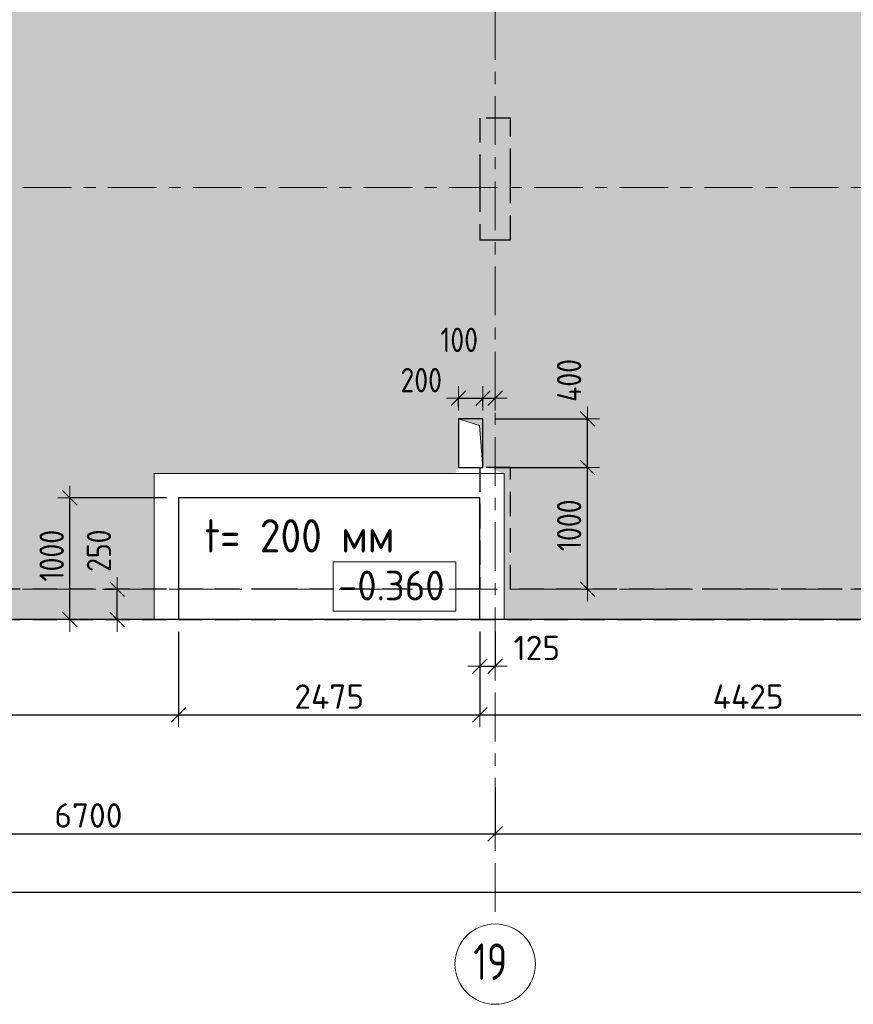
# Model space of a CAD drawing. Header units: metres. Extents: x -38 to 89, y -15 to 19.
# Tile 73 of 120: x 44.25 to 51.09, y -3.41 to 4.68. Entities that reach past the tile are written whole.
import ezdxf

# ---------------------------------------------------------------- set-up
doc = ezdxf.new("R2010")
doc.units = ezdxf.units.M
doc.header["$PDMODE"] = 65
for name, pattern in [('______11', [0.5, 0.4, -0.05, 0, -0.05]), ('______2', [0.27, 0.2, -0.07]), ('______5', [1.1, 0.8, -0.1, 0.1, -0.1])]:
    doc.linetypes.add(name, pattern=pattern)
for name, color, linetype, lineweight in [('XR$2$Осевая линия (1)', 7, '______5', 13), ('XR$2$Размерная линия (1)', 7, 'Continuous', 13), ('XR$3$Перекрытие (1)', 7, 'Continuous', 35), ('XR$3$Перекрытие (2)', 7, 'Continuous', 35), ('XR$4$Заливка', 7, 'Continuous', 13), ('XR$4$Перекрытие (1)', 7, 'Continuous', 35), ('XR$4$Перекрытие (2)', 7, 'Continuous', 35), ('XR$4$Размерная линия (1)', 7, 'Continuous', 13), ('XR$4$Текст_ примечание', 7, 'Continuous', 13), ('XR$6$Стена (1)', 7, 'Continuous', 35)]:
    doc.layers.add(name, color=color, linetype=linetype, lineweight=lineweight)
doc.layers.add('XR$3$Макрос проема_ отверстия', color=7, linetype='Continuous', lineweight=13, true_color=0x2d2d2d)
doc.styles.add('ISOCPEUR', font='txt')
doc.dimstyles.new('DIMSTYLE_3', dxfattribs={"dimtxt": 0.2, "dimasz": 0.2, "dimexe": 0, "dimexo": 0, "dimgap": 0.1, "dimtad": 2, "dimdec": 0, "dimlfac": 1000, "dimrnd": 5, "dimzin": 12, "dimdsep": 46, "dimtxsty": 'ISOCPEUR', "dimblk1": 'ALL_ML_STRICH', "dimblk2": 'ALL_ML_STRICH', "dimsah": 1, "dimcen": 0, "dimclrd": 7, "dimclre": 256, "dimclrt": 7, "dimadec": 0, "dimazin": 0, "dimtfac": 1, "dimtdec": 0, "dimtix": 1, "dimtmove": 2, "dimatfit": 3, "dimfxl": 0, "dimtzin": 0, "dimlwd": 0, "dimlwe": -3, "dimarcsym": 0})
doc.dimstyles.new('DIMSTYLE_6', dxfattribs={"dimtxt": 0.2, "dimasz": 0.2, "dimexe": 0, "dimexo": 0, "dimgap": 0.1, "dimtad": 2, "dimdec": 0, "dimlfac": 1000, "dimrnd": 5, "dimzin": 12, "dimdsep": 46, "dimtxsty": 'ISOCPEUR', "dimblk1": 'ALL_ML_STRICH', "dimblk2": 'ALL_ML_STRICH', "dimsah": 1, "dimcen": 0, "dimclrd": 7, "dimclre": 256, "dimclrt": 7, "dimadec": 0, "dimazin": 0, "dimtfac": 1, "dimtdec": 0, "dimtix": 1, "dimtmove": 2, "dimatfit": 3, "dimfxl": 0, "dimtvp": 1.2, "dimtzin": 0, "dimlwd": 0, "dimlwe": -3, "dimarcsym": 0})

# ---------------------------------------------------------------- blocks, each defined once
blk = doc.blocks.new('ALL_ML_STRICH')
at = {"color": 0, "linetype": 'ByBlock', "lineweight": -2}
for p, q in [((0, -0.5), (0, 0.5)), ((-1, 0), (0.5, 0)), ((-0.3, -0.3), (0.3, 0.3))]:
    blk.add_line(p, q, dxfattribs=at)
blk = doc.blocks.new('*D15')
at = {"layer": 'DEFPOINTS', "color": 7, "linetype": 'Continuous', "lineweight": 13, "transparency": 33554687}
for p in [(41.45, -1.5748), (48.15, -1.6059), (41.45, -2.009)]:
    blk.add_point(p, dxfattribs=at)
at = {"layer": 'XR$2$Размерная линия (1)', "color": 9, "linetype": 'Continuous', "lineweight": -2, "true_color": 0xc7c7c7, "transparency": 33554687}
for p, q in [((41.45, -1.5948), (41.45, -2.009)), ((48.15, -1.6259), (48.15, -2.009))]:
    blk.add_line(p, q, dxfattribs=at)
at = {"layer": 'XR$2$Размерная линия (1)', "color": 7, "linetype": 'Continuous', "lineweight": -2, "transparency": 33554687}
blk.add_line((41.45, -2.009), (48.15, -2.009), dxfattribs=at)
at = {"layer": 'XR$2$Размерная линия (1)', "color": 7, "linetype": 'Continuous', "lineweight": 13, "transparency": 33554687, "xscale": 0.2, "yscale": 0.2, "zscale": 0.2, "rotation": 180}
blk.add_blockref('ALL_ML_STRICH', (41.45, -2.009), dxfattribs=at)
at = {"layer": 'XR$2$Размерная линия (1)', "color": 7, "linetype": 'Continuous', "lineweight": 13, "transparency": 33554687, "xscale": 0.2, "yscale": 0.2, "zscale": 0.2}
blk.add_blockref('ALL_ML_STRICH', (48.15, -2.009), dxfattribs=at)
at = {"layer": 'XR$2$Размерная линия (1)', "color": 7, "linetype": 'Continuous', "lineweight": 13, "transparency": 33554687, "insert": (44.81, -1.859), "char_height": 0.2, "width": 0.8, "attachment_point": 5, "style": 'ISOCPEUR'}
blk.add_mtext('\\A1;{6700}', dxfattribs=at)
blk = doc.blocks.new('*D16')
at = {"layer": 'DEFPOINTS', "color": 7, "linetype": 'Continuous', "lineweight": 13, "transparency": 33554687}
for p in [(54.95, -1.4027), (48.15, -1.6059), (48.15, -2.009)]:
    blk.add_point(p, dxfattribs=at)
at = {"layer": 'XR$2$Размерная линия (1)', "color": 9, "linetype": 'Continuous', "lineweight": -2, "true_color": 0xc7c7c7, "transparency": 33554687}
for p, q in [((54.95, -1.4227), (54.95, -2.009)), ((48.15, -1.6259), (48.15, -2.009))]:
    blk.add_line(p, q, dxfattribs=at)
at = {"layer": 'XR$2$Размерная линия (1)', "color": 7, "linetype": 'Continuous', "lineweight": -2, "transparency": 33554687}
blk.add_line((48.15, -2.009), (54.95, -2.009), dxfattribs=at)
at = {"layer": 'XR$2$Размерная линия (1)', "color": 7, "linetype": 'Continuous', "lineweight": 13, "transparency": 33554687, "xscale": 0.2, "yscale": 0.2, "zscale": 0.2, "rotation": 180}
blk.add_blockref('ALL_ML_STRICH', (48.15, -2.009), dxfattribs=at)
at = {"layer": 'XR$2$Размерная линия (1)', "color": 7, "linetype": 'Continuous', "lineweight": 13, "transparency": 33554687, "xscale": 0.2, "yscale": 0.2, "zscale": 0.2}
blk.add_blockref('ALL_ML_STRICH', (54.95, -2.009), dxfattribs=at)
at = {"layer": 'XR$2$Размерная линия (1)', "color": 7, "linetype": 'Continuous', "lineweight": 13, "transparency": 33554687, "insert": (51.56, -1.859), "char_height": 0.2, "width": 0.8, "attachment_point": 5, "style": 'ISOCPEUR'}
blk.add_mtext('\\A1;{6800}', dxfattribs=at)
blk = doc.blocks.new('*D18')
at = {"layer": 'DEFPOINTS', "color": 7, "linetype": 'Continuous', "lineweight": 13, "transparency": 33554687}
for p in [(0.5, -2.3633), (61.6, -2.4001), (0.5, -2.4901)]:
    blk.add_point(p, dxfattribs=at)
at = {"layer": 'XR$2$Размерная линия (1)', "color": 9, "linetype": 'Continuous', "lineweight": -2, "true_color": 0xc7c7c7, "transparency": 33554687}
for p, q in [((0.5, -2.3833), (0.5, -2.4901)), ((61.6, -2.4201), (61.6, -2.4901))]:
    blk.add_line(p, q, dxfattribs=at)
at = {"layer": 'XR$2$Размерная линия (1)', "color": 7, "linetype": 'Continuous', "lineweight": -2, "transparency": 33554687}
blk.add_line((0.5, -2.4901), (61.6, -2.4901), dxfattribs=at)
at = {"layer": 'XR$2$Размерная линия (1)', "color": 7, "linetype": 'Continuous', "lineweight": 13, "transparency": 33554687, "xscale": 0.2, "yscale": 0.2, "zscale": 0.2, "rotation": 180}
blk.add_blockref('ALL_ML_STRICH', (0.5, -2.4901), dxfattribs=at)
at = {"layer": 'XR$2$Размерная линия (1)', "color": 7, "linetype": 'Continuous', "lineweight": 13, "transparency": 33554687, "xscale": 0.2, "yscale": 0.2, "zscale": 0.2}
blk.add_blockref('ALL_ML_STRICH', (61.6, -2.4901), dxfattribs=at)
at = {"layer": 'XR$2$Размерная линия (1)', "color": 7, "linetype": 'Continuous', "lineweight": 13, "transparency": 33554687, "insert": (31.1, -2.3401), "char_height": 0.2, "width": 1, "attachment_point": 5, "style": 'ISOCPEUR'}
blk.add_mtext('\\A1;{61100}', dxfattribs=at)
blk = doc.blocks.new('Отображение проема', base_point=(-1.158, -49.309))
at = {"layer": 'XR$3$Макрос проема_ отверстия', "true_color": 0x000000, "transparency": 33554687}
blk.add_hatch(color=18, dxfattribs=at).paths.add_polyline_path([(-1.158, -50.109), (-1.045, -49.423), (-0.358, -49.309), (-1.158, -49.309)])
at = {"layer": 'XR$3$Макрос проема_ отверстия', "transparency": 33554687}
for p, q in [((-1.158, -50.109), (-1.158, -49.309)), ((-1.158, -49.309), (-0.358, -49.309)), ((-1.045, -49.423), (-0.358, -49.309)), ((-1.158, -50.109), (-1.045, -49.423))]:
    blk.add_line(p, q, dxfattribs=at)
blk = doc.blocks.new('*D265')
at = {"layer": 'DEFPOINTS', "color": 7, "linetype": 'Continuous', "lineweight": 13, "transparency": 33554687}
for p in [(48.05, 1), (48.7928, 0), (48.9075, 0)]:
    blk.add_point(p, dxfattribs=at)
at = {"layer": 'XR$4$Размерная линия (1)', "color": 9, "linetype": 'Continuous', "lineweight": -2, "true_color": 0xc7c7c7, "transparency": 33554687}
for p, q in [((48.15, 1), (48.9075, 1)), ((48.8928, 0), (48.9075, 0))]:
    blk.add_line(p, q, dxfattribs=at)
at = {"layer": 'XR$4$Размерная линия (1)', "color": 7, "linetype": 'Continuous', "lineweight": -2, "transparency": 33554687}
blk.add_line((48.9075, 0), (48.9075, 1), dxfattribs=at)
at = {"layer": 'XR$4$Размерная линия (1)', "color": 7, "linetype": 'Continuous', "lineweight": 13, "transparency": 33554687, "xscale": 0.2, "yscale": 0.2, "zscale": 0.2}
for p, rotation in [((48.9075, 1), 90), ((48.9075, 0), 270)]:
    blk.add_blockref('ALL_ML_STRICH', p, dxfattribs=dict(at, rotation=rotation))
at = {"layer": 'XR$4$Размерная линия (1)', "color": 7, "linetype": 'Continuous', "lineweight": 13, "transparency": 33554687, "insert": (48.7575, 0.525), "char_height": 0.2, "width": 0.666667, "attachment_point": 5, "rotation": 90, "style": 'ISOCPEUR'}
blk.add_mtext('\\W0.83;\\A1;{1000}', dxfattribs=at)
blk = doc.blocks.new('*D266')
at = {"layer": 'DEFPOINTS', "color": 7, "linetype": 'Continuous', "lineweight": 13, "transparency": 33554687}
for p in [(48.05, 1.4), (48.05, 1), (48.9075, 1)]:
    blk.add_point(p, dxfattribs=at)
at = {"layer": 'XR$4$Размерная линия (1)', "color": 9, "linetype": 'Continuous', "lineweight": -2, "true_color": 0xc7c7c7, "transparency": 33554687}
for p, q in [((48.15, 1.4), (48.9075, 1.4)), ((48.15, 1), (48.9075, 1))]:
    blk.add_line(p, q, dxfattribs=at)
at = {"layer": 'XR$4$Размерная линия (1)', "color": 7, "linetype": 'Continuous', "lineweight": -2, "transparency": 33554687}
blk.add_line((48.9075, 1), (48.9075, 1.4), dxfattribs=at)
at = {"layer": 'XR$4$Размерная линия (1)', "color": 7, "linetype": 'Continuous', "lineweight": 13, "transparency": 33554687, "xscale": 0.2, "yscale": 0.2, "zscale": 0.2}
for p, rotation in [((48.9075, 1.4), 90), ((48.9075, 1), 270)]:
    blk.add_blockref('ALL_ML_STRICH', p, dxfattribs=dict(at, rotation=rotation))
at = {"layer": 'XR$4$Размерная линия (1)', "color": 7, "linetype": 'Continuous', "lineweight": 13, "transparency": 33554687, "insert": (48.7572, 1.715), "char_height": 0.2, "width": 0.5, "attachment_point": 5, "rotation": 90, "style": 'ISOCPEUR'}
blk.add_mtext('\\W0.83;\\A1;{400}', dxfattribs=at)
blk = doc.blocks.new('*D267')
at = {"layer": 'DEFPOINTS', "color": 7, "linetype": 'Continuous', "lineweight": 13, "transparency": 33554687}
for p in [(47.85, 1.5684), (47.85, 1.4), (48.05, 1.4)]:
    blk.add_point(p, dxfattribs=at)
at = {"layer": 'XR$4$Размерная линия (1)', "color": 9, "linetype": 'Continuous', "lineweight": -2, "true_color": 0xc7c7c7, "transparency": 33554687}
for p, q in [((47.85, 1.5), (47.85, 1.5684)), ((48.05, 1.5), (48.05, 1.5684))]:
    blk.add_line(p, q, dxfattribs=at)
at = {"layer": 'XR$4$Размерная линия (1)', "color": 7, "linetype": 'Continuous', "lineweight": -2, "transparency": 33554687}
blk.add_line((47.85, 1.5684), (48.05, 1.5684), dxfattribs=at)
at = {"layer": 'XR$4$Размерная линия (1)', "color": 7, "linetype": 'Continuous', "lineweight": 13, "transparency": 33554687, "xscale": 0.2, "yscale": 0.2, "zscale": 0.2, "rotation": 180}
blk.add_blockref('ALL_ML_STRICH', (47.85, 1.5684), dxfattribs=at)
at = {"layer": 'XR$4$Размерная линия (1)', "color": 7, "linetype": 'Continuous', "lineweight": 13, "transparency": 33554687, "xscale": 0.2, "yscale": 0.2, "zscale": 0.2}
blk.add_blockref('ALL_ML_STRICH', (48.05, 1.5684), dxfattribs=at)
at = {"layer": 'XR$4$Размерная линия (1)', "color": 7, "linetype": 'Continuous', "lineweight": 13, "transparency": 33554687, "insert": (47.543, 1.7175), "char_height": 0.2, "width": 0.5, "attachment_point": 5, "style": 'ISOCPEUR'}
blk.add_mtext('\\W0.83;\\A1;{200}', dxfattribs=at)
blk = doc.blocks.new('*D268')
at = {"layer": 'DEFPOINTS', "color": 7, "linetype": 'Continuous', "lineweight": 13, "transparency": 33554687}
for p in [(48.05, 1.5684), (48.15, 1.5995), (48.05, 1.4)]:
    blk.add_point(p, dxfattribs=at)
at = {"layer": 'XR$4$Размерная линия (1)', "color": 9, "linetype": 'Continuous', "lineweight": -2, "true_color": 0xc7c7c7, "transparency": 33554687}
for p, q in [((48.05, 1.5), (48.05, 1.5684)), ((48.15, 1.5684), (48.15, 1.5684))]:
    blk.add_line(p, q, dxfattribs=at)
at = {"layer": 'XR$4$Размерная линия (1)', "color": 7, "linetype": 'Continuous', "lineweight": -2, "transparency": 33554687}
blk.add_line((48.05, 1.5684), (48.15, 1.5684), dxfattribs=at)
at = {"layer": 'XR$4$Размерная линия (1)', "color": 7, "linetype": 'Continuous', "lineweight": 13, "transparency": 33554687, "xscale": 0.2, "yscale": 0.2, "zscale": 0.2, "rotation": 180}
blk.add_blockref('ALL_ML_STRICH', (48.05, 1.5684), dxfattribs=at)
at = {"layer": 'XR$4$Размерная линия (1)', "color": 7, "linetype": 'Continuous', "lineweight": 13, "transparency": 33554687, "xscale": 0.2, "yscale": 0.2, "zscale": 0.2}
blk.add_blockref('ALL_ML_STRICH', (48.15, 1.5684), dxfattribs=at)
at = {"layer": 'XR$4$Размерная линия (1)', "color": 7, "linetype": 'Continuous', "lineweight": 13, "transparency": 33554687, "insert": (47.8544, 2.048), "char_height": 0.2, "width": 0.5, "attachment_point": 5, "style": 'ISOCPEUR'}
blk.add_mtext('\\W0.83;\\A1;{100}', dxfattribs=at)
blk = doc.blocks.new('*D334')
at = {"layer": 'DEFPOINTS', "color": 7, "linetype": 'Continuous', "lineweight": 13, "transparency": 33554687}
for p in [(45.0251, 0), (45.0096, -0.25), (45.0463, -0.25)]:
    blk.add_point(p, dxfattribs=at)
at = {"layer": 'XR$4$Размерная линия (1)', "color": 9, "linetype": 'Continuous', "lineweight": -2, "true_color": 0xc7c7c7, "transparency": 33554687}
for p, q in [((44.9251, 0), (45.0463, 0)), ((45.0463, -0.25), (45.0463, -0.25))]:
    blk.add_line(p, q, dxfattribs=at)
at = {"layer": 'XR$4$Размерная линия (1)', "color": 7, "linetype": 'Continuous', "lineweight": -2, "transparency": 33554687}
blk.add_line((45.0463, -0.25), (45.0463, 0), dxfattribs=at)
at = {"layer": 'XR$4$Размерная линия (1)', "color": 7, "linetype": 'Continuous', "lineweight": 13, "transparency": 33554687, "xscale": 0.2, "yscale": 0.2, "zscale": 0.2}
for p, rotation in [((45.0463, 0), 90), ((45.0463, -0.25), 270)]:
    blk.add_blockref('ALL_ML_STRICH', p, dxfattribs=dict(at, rotation=rotation))
at = {"layer": 'XR$4$Размерная линия (1)', "color": 7, "linetype": 'Continuous', "lineweight": 13, "transparency": 33554687, "insert": (44.8965, 0.3161), "char_height": 0.2, "width": 0.5, "attachment_point": 5, "rotation": 90, "style": 'ISOCPEUR'}
blk.add_mtext('\\W0.83;\\A1;{250}', dxfattribs=at)
blk = doc.blocks.new('*D335')
at = {"layer": 'DEFPOINTS', "color": 7, "linetype": 'Continuous', "lineweight": 13, "transparency": 33554687}
for p in [(45.55, 0.75), (44.6585, -0.25), (45.1495, -0.25)]:
    blk.add_point(p, dxfattribs=at)
at = {"layer": 'XR$4$Размерная линия (1)', "color": 9, "linetype": 'Continuous', "lineweight": -2, "true_color": 0xc7c7c7, "transparency": 33554687}
for p, q in [((45.45, 0.75), (44.6585, 0.75)), ((45.0495, -0.25), (44.6585, -0.25))]:
    blk.add_line(p, q, dxfattribs=at)
at = {"layer": 'XR$4$Размерная линия (1)', "color": 7, "linetype": 'Continuous', "lineweight": -2, "transparency": 33554687}
blk.add_line((44.6585, -0.25), (44.6585, 0.75), dxfattribs=at)
at = {"layer": 'XR$4$Размерная линия (1)', "color": 7, "linetype": 'Continuous', "lineweight": 13, "transparency": 33554687, "xscale": 0.2, "yscale": 0.2, "zscale": 0.2}
for p, rotation in [((44.6585, 0.75), 90), ((44.6585, -0.25), 270)]:
    blk.add_blockref('ALL_ML_STRICH', p, dxfattribs=dict(at, rotation=rotation))
at = {"layer": 'XR$4$Размерная линия (1)', "color": 7, "linetype": 'Continuous', "lineweight": 13, "transparency": 33554687, "insert": (44.5085, 0.275), "char_height": 0.2, "width": 0.666667, "attachment_point": 5, "rotation": 90, "style": 'ISOCPEUR'}
blk.add_mtext('\\W0.83;\\A1;{1000}', dxfattribs=at)
blk = doc.blocks.new('*D346')
at = {"layer": 'DEFPOINTS', "color": 7, "linetype": 'Continuous', "lineweight": 13, "transparency": 33554687}
for p in [(48.025, -0.25), (48.15, -0.25), (48.025, -0.6326)]:
    blk.add_point(p, dxfattribs=at)
at = {"layer": 'XR$4$Размерная линия (1)', "color": 9, "linetype": 'Continuous', "lineweight": -2, "true_color": 0xc7c7c7, "transparency": 33554687}
for p, q in [((48.025, -0.35), (48.025, -0.6326)), ((48.15, -0.35), (48.15, -0.6326))]:
    blk.add_line(p, q, dxfattribs=at)
at = {"layer": 'XR$4$Размерная линия (1)', "color": 7, "linetype": 'Continuous', "lineweight": -2, "transparency": 33554687}
blk.add_line((48.025, -0.6326), (48.15, -0.6326), dxfattribs=at)
at = {"layer": 'XR$4$Размерная линия (1)', "color": 7, "linetype": 'Continuous', "lineweight": 13, "transparency": 33554687, "xscale": 0.2, "yscale": 0.2, "zscale": 0.2, "rotation": 180}
blk.add_blockref('ALL_ML_STRICH', (48.025, -0.6326), dxfattribs=at)
at = {"layer": 'XR$4$Размерная линия (1)', "color": 7, "linetype": 'Continuous', "lineweight": 13, "transparency": 33554687, "xscale": 0.2, "yscale": 0.2, "zscale": 0.2}
blk.add_blockref('ALL_ML_STRICH', (48.15, -0.6326), dxfattribs=at)
at = {"layer": 'XR$4$Размерная линия (1)', "color": 7, "linetype": 'Continuous', "lineweight": 13, "transparency": 33554687, "insert": (48.4921, -0.4828), "char_height": 0.2, "width": 0.6, "attachment_point": 5, "style": 'ISOCPEUR'}
blk.add_mtext('\\A1;{125}', dxfattribs=at)
blk = doc.blocks.new('*D488')
at = {"layer": 'DEFPOINTS', "color": 7, "linetype": 'Continuous', "lineweight": 13, "transparency": 33554687}
for p in [(41.325, -0.25), (45.55, -0.25), (41.325, -1.0326)]:
    blk.add_point(p, dxfattribs=at)
at = {"layer": 'XR$4$Размерная линия (1)', "color": 9, "linetype": 'Continuous', "lineweight": -2, "true_color": 0xc7c7c7, "transparency": 33554687}
for p, q in [((41.325, -0.35), (41.325, -1.0326)), ((45.55, -0.35), (45.55, -1.0326))]:
    blk.add_line(p, q, dxfattribs=at)
at = {"layer": 'XR$4$Размерная линия (1)', "color": 7, "linetype": 'Continuous', "lineweight": -2, "transparency": 33554687}
blk.add_line((41.325, -1.0326), (45.55, -1.0326), dxfattribs=at)
at = {"layer": 'XR$4$Размерная линия (1)', "color": 7, "linetype": 'Continuous', "lineweight": 13, "transparency": 33554687, "xscale": 0.2, "yscale": 0.2, "zscale": 0.2, "rotation": 180}
blk.add_blockref('ALL_ML_STRICH', (41.325, -1.0326), dxfattribs=at)
at = {"layer": 'XR$4$Размерная линия (1)', "color": 7, "linetype": 'Continuous', "lineweight": 13, "transparency": 33554687, "xscale": 0.2, "yscale": 0.2, "zscale": 0.2}
blk.add_blockref('ALL_ML_STRICH', (45.55, -1.0326), dxfattribs=at)
at = {"layer": 'XR$4$Размерная линия (1)', "color": 7, "linetype": 'Continuous', "lineweight": 13, "transparency": 33554687, "insert": (43.4375, -0.8826), "char_height": 0.2, "width": 0.8, "attachment_point": 5, "style": 'ISOCPEUR'}
blk.add_mtext('\\A1;{4225}', dxfattribs=at)
blk = doc.blocks.new('*D489')
at = {"layer": 'DEFPOINTS', "color": 7, "linetype": 'Continuous', "lineweight": 13, "transparency": 33554687}
for p in [(45.55, -0.25), (48.025, -0.25), (45.55, -1.0326)]:
    blk.add_point(p, dxfattribs=at)
at = {"layer": 'XR$4$Размерная линия (1)', "color": 9, "linetype": 'Continuous', "lineweight": -2, "true_color": 0xc7c7c7, "transparency": 33554687}
for p, q in [((45.55, -0.35), (45.55, -1.0326)), ((48.025, -0.35), (48.025, -1.0326))]:
    blk.add_line(p, q, dxfattribs=at)
at = {"layer": 'XR$4$Размерная линия (1)', "color": 7, "linetype": 'Continuous', "lineweight": -2, "transparency": 33554687}
blk.add_line((45.55, -1.0326), (48.025, -1.0326), dxfattribs=at)
at = {"layer": 'XR$4$Размерная линия (1)', "color": 7, "linetype": 'Continuous', "lineweight": 13, "transparency": 33554687, "xscale": 0.2, "yscale": 0.2, "zscale": 0.2, "rotation": 180}
blk.add_blockref('ALL_ML_STRICH', (45.55, -1.0326), dxfattribs=at)
at = {"layer": 'XR$4$Размерная линия (1)', "color": 7, "linetype": 'Continuous', "lineweight": 13, "transparency": 33554687, "xscale": 0.2, "yscale": 0.2, "zscale": 0.2}
blk.add_blockref('ALL_ML_STRICH', (48.025, -1.0326), dxfattribs=at)
at = {"layer": 'XR$4$Размерная линия (1)', "color": 7, "linetype": 'Continuous', "lineweight": 13, "transparency": 33554687, "insert": (46.7875, -0.8826), "char_height": 0.2, "width": 0.8, "attachment_point": 5, "style": 'ISOCPEUR'}
blk.add_mtext('\\A1;{2475}', dxfattribs=at)
blk = doc.blocks.new('*D490')
at = {"layer": 'DEFPOINTS', "color": 7, "linetype": 'Continuous', "lineweight": 13, "transparency": 33554687}
for p in [(48.025, -0.25), (52.45, -0.25), (48.025, -1.0326)]:
    blk.add_point(p, dxfattribs=at)
at = {"layer": 'XR$4$Размерная линия (1)', "color": 9, "linetype": 'Continuous', "lineweight": -2, "true_color": 0xc7c7c7, "transparency": 33554687}
for p, q in [((48.025, -0.35), (48.025, -1.0326)), ((52.45, -0.35), (52.45, -1.0326))]:
    blk.add_line(p, q, dxfattribs=at)
at = {"layer": 'XR$4$Размерная линия (1)', "color": 7, "linetype": 'Continuous', "lineweight": -2, "transparency": 33554687}
blk.add_line((48.025, -1.0326), (52.45, -1.0326), dxfattribs=at)
at = {"layer": 'XR$4$Размерная линия (1)', "color": 7, "linetype": 'Continuous', "lineweight": 13, "transparency": 33554687, "xscale": 0.2, "yscale": 0.2, "zscale": 0.2, "rotation": 180}
blk.add_blockref('ALL_ML_STRICH', (48.025, -1.0326), dxfattribs=at)
at = {"layer": 'XR$4$Размерная линия (1)', "color": 7, "linetype": 'Continuous', "lineweight": 13, "transparency": 33554687, "xscale": 0.2, "yscale": 0.2, "zscale": 0.2}
blk.add_blockref('ALL_ML_STRICH', (52.45, -1.0326), dxfattribs=at)
at = {"layer": 'XR$4$Размерная линия (1)', "color": 7, "linetype": 'Continuous', "lineweight": 13, "transparency": 33554687, "insert": (50.2275, -0.8826), "char_height": 0.2, "width": 0.8, "attachment_point": 5, "style": 'ISOCPEUR'}
blk.add_mtext('\\A1;{4425}', dxfattribs=at)

msp = doc.modelspace()

# ---------------------------------------------------------------- hatches: boundary and pattern name
at = {"layer": 'XR$4$Заливка', "linetype": 'Continuous', "lineweight": 13, "true_color": 0xf1f1f1, "transparency": 33554687}
h = msp.add_hatch(color=7, dxfattribs=at)
h.paths.add_polyline_path([(32.725, -0.25), (38.6498, -0.25), (38.6498, 0.95), (41.525, 0.95), (41.525, -0.25), (45.35, -0.25), (45.35, 0.95), (47.8219, 0.95), (47.85, 1), (47.85, 1.4), (48.05, 1.4), (48.05, 1), (48.0781, 1), (48.225, 0.95), (48.225, -0.25), (52.25, -0.25), (52.25, 0.95), (54.6219, 0.95), (54.65, 1), (54.65, 1.4), (54.85, 1.4), (54.85, 1), (54.8781, 1), (55.05, 0.95), (55.05, 1.4), (55.25, 1.4), (55.25, 1), (55.2781, 1), (57.65, 0.95), (57.65, -0.25), (61.85, -0.25), (61.85, 16.65), (54.2, 16.65), (54.2, 15.4), (51.8281, 15.4), (51.8, 15.35), (51.8, 14.95), (51.6, 14.95), (51.6, 15.35), (51.5719, 15.35), (51.425, 15.4), (51.425, 15.3719), (51.375, 15.25), (51.175, 15.25), (51.175, 15.65), (51.375, 15.65), (51.375, 15.6781), (51.425, 15.85), (51.175, 15.85), (51.175, 16.25), (51.375, 16.25), (51.375, 16.2781), (51.425, 16.65), (48.7105, 16.65), (48.71, 14.5903), (45.65, 14.5903), (45.65, 16.65), (42.85, 16.65), (42.85, 11.79), (41.0797, 11.79), (41.0797, 16.65), (32.725, 16.65)])
h.paths.add_polyline_path([(51.375, 12.25), (51.175, 12.25), (51.175, 12.65), (51.375, 12.65)], flags=16)
h.paths.add_polyline_path([(51.175, 13.85), (51.375, 13.85), (51.375, 13.45), (51.175, 13.45)], flags=16)
h.paths.add_polyline_path([(43.05, 15.675), (43.05, 15.625), (43, 15.625), (43, 15.675)], flags=16)
h.paths.add_polyline_path([(43.1, 16.4), (43.2, 16.4), (43.2, 16.2), (43.1, 16.2)], flags=16)
h.paths.add_polyline_path([(47.825, 6.6), (48.025, 6.6), (48.025, 6.25), (47.825, 6.25)], flags=16)
h.paths.add_polyline_path([(51.175, 15.05), (51.375, 15.05), (51.375, 14.65), (51.175, 14.65)], flags=16)
h.paths.add_polyline_path([(33.175, 10), (33.175, 9.65), (32.975, 9.65), (32.975, 10)], flags=16)
h.paths.add_polyline_path([(32.95, 11.29), (32.95, 11.54), (33.2, 11.54), (33.2, 11.29)], flags=16)
h.paths.add_polyline_path([(35.325, 11.68), (35.725, 11.68), (35.725, 11.28), (35.325, 11.28)], flags=16)
h.paths.add_polyline_path([(51.175, 14.45), (51.375, 14.45), (51.375, 14.05), (51.175, 14.05)], flags=16)
h.paths.add_polyline_path([(33.325, 6.79), (33.325, 6.59), (32.975, 6.59), (32.975, 6.79)], flags=16)
h.paths.add_polyline_path([(41.0147, 9.52), (41.5147, 9.52), (41.5147, 9.36), (41.0147, 9.36)], flags=16)
h.paths.add_polyline_path([(51.6, 10.32), (51.95, 10.32), (51.95, 10.12), (51.6, 10.12)], flags=16)
h.paths.add_polyline_path([(51.6, 12.88), (52, 12.88), (52, 12.48), (51.6, 12.48)], flags=16)
h.paths.add_polyline_path([(46.15, 7.2), (46.55, 7.2), (46.55, 6.8), (46.15, 6.8)], flags=16)
h.paths.add_polyline_path([(46.8505, 7.08), (46.8505, 7.28), (47.0505, 7.28), (47.0505, 7.08)], flags=16)
h.paths.add_polyline_path([(47.8505, 7.08), (47.8505, 7.28), (48.0505, 7.28), (48.0505, 7.08)], flags=16)
h.paths.add_polyline_path([(52.125, 9.38), (52.125, 9.22), (51.625, 9.22), (51.625, 9.38)], flags=16)
h.paths.add_polyline_path([(49.96, 9.37), (49.96, 9.12), (49.71, 9.12), (49.71, 9.37)], flags=16)
h.paths.add_polyline_path([(51, 7), (51, 7.2), (51.35, 7.2), (51.35, 7)], flags=16)
h.paths.add_polyline_path([(52.585, 9.38), (52.585, 9.22), (52.285, 9.22), (52.285, 9.38)], flags=16)
h.paths.add_polyline_path([(52.8, 9.4019), (53.15, 9.4019), (53.15, 9.2019), (52.8, 9.2019)], flags=16)
h.paths.add_polyline_path([(53.57, 9), (53.92, 9), (53.92, 8.8), (53.57, 8.8)], flags=16)
h.paths.add_polyline_path([(54.04, 8.8), (54.04, 9), (54.24, 9), (54.24, 8.8)], flags=16)
h.paths.add_polyline_path([(54.425, 6.7), (54.425, 7.1), (54.825, 7.1), (54.825, 6.7)], flags=16)
h.paths.add_polyline_path([(54.945, 10.7), (54.545, 10.7), (54.545, 11.1), (54.945, 11.1)], flags=16)
h.paths.add_polyline_path([(54.62, 8.75), (54.62, 8.95), (54.97, 8.95), (54.97, 8.75)], flags=16)
h.paths.add_polyline_path([(54.825, 6.15), (54.625, 6.15), (54.625, 6.5), (54.825, 6.5)], flags=16)
h.paths.add_polyline_path([(55.075, 6.18), (55.075, 6.58), (55.475, 6.58), (55.475, 6.18)], flags=16)
h.paths.add_polyline_path([(55.125, 5.3), (55.075, 5.3), (55.075, 5.35), (55.125, 5.35)], flags=16)
h.paths.add_polyline_path([(55.075, 5.85), (55.075, 5.9), (55.125, 5.9), (55.125, 5.85)], flags=16)
h.paths.add_polyline_path([(55.275, 10.725), (55.225, 10.725), (55.225, 10.775), (55.275, 10.775)], flags=16)
h.paths.add_polyline_path([(55.775, 10.725), (55.775, 10.775), (55.825, 10.775), (55.825, 10.725)], flags=16)
h.paths.add_polyline_path([(57.2, 6.17), (56.95, 6.17), (56.95, 6.62), (57.2, 6.62)], flags=16)
h.paths.add_polyline_path([(57.2, 9.19), (57.6, 9.19), (57.6, 8.79), (57.2, 8.79)], flags=16)
h.paths.add_polyline_path([(41.35, 1), (41.15, 1), (41.15, 1.4), (41.35, 1.4)], flags=16)
h.paths.add_polyline_path([(61.6, 9.8), (61.4, 9.8), (61.4, 10.3), (61.6, 10.3)], flags=16)
h.paths.add_polyline_path([(33.3499, 8.9317), (33.3499, 8.5317), (32.9499, 8.5317), (32.9499, 8.9317)], flags=16)
h.paths.add_polyline_path([(38.75, 16.35), (38.95, 16.35), (38.95, 16.25), (38.75, 16.25)], flags=16)
h.paths.add_polyline_path([(39.05, 6.85), (38.85, 6.85), (38.85, 7.2), (39.05, 7.2)], flags=16)
h.paths.add_polyline_path([(42.85, 9.125), (42.15, 9.125), (42.15, 9.505), (42.85, 9.505)], flags=16)
h.paths.add_polyline_path([(42.62, 7.17), (43.02, 7.17), (43.02, 6.87), (42.62, 6.87)], flags=16)
h.paths.add_polyline_path([(35.0662, 5.757), (35.081, 5.7366), (35.0888, 5.7126), (35.0888, 5.6874), (35.081, 5.6634), (35.0662, 5.643), (35.0458, 5.6281), (35.0218, 5.6203), (34.9965, 5.6203), (34.9725, 5.6281), (34.9521, 5.643), (34.9373, 5.6634), (34.9295, 5.6874), (34.9295, 5.7126), (34.9373, 5.7366), (34.9521, 5.757), (34.9725, 5.7719), (34.9965, 5.7797), (35.0218, 5.7797), (35.0458, 5.7719)], flags=16)
h.paths.add_polyline_path([(45.15, 7.15), (45.15, 7.2), (45.2, 7.2), (45.2, 7.15)], flags=16)
h.paths.add_polyline_path([(45.75, 7.15), (45.7, 7.15), (45.7, 7.2), (45.75, 7.2)], flags=16)
h.paths.add_polyline_path([(45.9, 11.4), (45.9, 11.65), (46.15, 11.65), (46.15, 11.4)], flags=16)
h.paths.add_polyline_path([(41.935, 9.36), (41.665, 9.36), (41.665, 9.52), (41.935, 9.52)], flags=16)
h.paths.add_polyline_path([(48.275, 5.8), (48.275, 5.85), (48.325, 5.85), (48.325, 5.8)], flags=16)
h.paths.add_polyline_path([(48.625, 11.68), (48.625, 11.28), (48.225, 11.28), (48.225, 11.68)], flags=16)
h.paths.add_polyline_path([(41.35, 6.87), (40.95, 6.87), (40.95, 7.27), (41.35, 7.27)], flags=16)
h.paths.add_polyline_path([(37.1, 4.7), (37.05, 4.7), (37.05, 4.75), (37.1, 4.75)], flags=16)
h.paths.add_polyline_path([(41.575, 6.32), (41.575, 6.67), (41.775, 6.67), (41.775, 6.32)], flags=16)
h.paths.add_polyline_path([(39.2126, 4.76), (39.1874, 4.76), (39.1634, 4.7678), (39.143, 4.7827), (39.1281, 4.8031), (39.1203, 4.8271), (39.1203, 4.8523), (39.1281, 4.8763), (39.143, 4.8967), (39.1634, 4.9116), (39.1874, 4.9194), (39.2126, 4.9194), (39.2366, 4.9116), (39.257, 4.8967), (39.2719, 4.8763), (39.2797, 4.8523), (39.2797, 4.8271), (39.2719, 4.8031), (39.257, 4.7827), (39.2366, 4.7678)], flags=16)
h.paths.add_polyline_path([(42.005, 6.87), (41.605, 6.87), (41.605, 7.27), (42.005, 7.27)], flags=16)
h.paths.add_polyline_path([(37.1, 4.2), (37.1, 4.15), (37.05, 4.15), (37.05, 4.2)], flags=16)
h.paths.add_polyline_path([(41.1259, 6.47), (41.1259, 6.67), (41.3259, 6.67), (41.3259, 6.47)], flags=16)
h.paths.add_polyline_path([(48.65, 6.8), (48.25, 6.8), (48.25, 7.2), (48.65, 7.2)], flags=16)
h.paths.add_polyline_path([(48.275, 6.35), (48.275, 6.4), (48.325, 6.4), (48.325, 6.35)], flags=16)
h.paths.add_polyline_path([(48.87, 11.08), (48.87, 10.88), (48.52, 10.88), (48.52, 11.08)], flags=16)
h.paths.add_polyline_path([(49.4, 6.8), (49.4, 7.1), (49.8, 7.1), (49.8, 6.8)], flags=16)

# ---------------------------------------------------------------- linework, layer by layer
at = {"layer": 'XR$2$Осевая линия (1)', "color": 253, "linetype": '______11', "lineweight": 13, "true_color": 0xa0a0a0, "transparency": 33554687}
for p, q in [((48.15, -2.65), (48.15, 8.13)), ((-2.63, 3.3), (62.6, 3.3)), ((-2.63, 0), (62.6, 0))]:
    msp.add_line(p, q, dxfattribs=at)
at = {"layer": 'XR$2$Осевая линия (1)', "color": 7, "linetype": 'Continuous', "lineweight": 13, "transparency": 33554687}
msp.add_circle((48.1504, -3.0799), 0.3304, dxfattribs=at)
at = {"layer": 'XR$3$Перекрытие (1)', "color": 7, "linetype": 'Continuous', "lineweight": 13, "transparency": 33554687}
for p, q in [((47.85, 1.4), (47.85, 1)), ((48.05, 1.4), (47.85, 1.4)), ((48.05, 1), (48.05, 1.4)), ((47.85, 1), (48.05, 1)), ((45.55, -0.25), (45.55, 0.75)), ((45.55, 0.75), (48.025, 0.75)), ((48.025, 0.75), (48.025, -0.25)), ((41.325, -0.25), (45.55, -0.25)), ((48.025, -0.25), (52.45, -0.25))]:
    msp.add_line(p, q, dxfattribs=at)
at = {"layer": 'XR$3$Перекрытие (2)', "color": 7, "linetype": 'Continuous', "lineweight": 13, "transparency": 33554687}
for p, q in [((45.35, 0.95), (45.35, -0.25)), ((48.225, 0.95), (45.35, 0.95)), ((48.225, -0.25), (48.225, 0.95)), ((45.35, -0.25), (48.225, -0.25))]:
    msp.add_line(p, q, dxfattribs=at)
at = {"layer": 'XR$4$Перекрытие (1)', "color": 7, "linetype": 'Continuous', "lineweight": 25, "transparency": 33554687}
for p, q in [((47.85, 1.4), (47.85, 1)), ((48.05, 1.4), (47.85, 1.4)), ((48.05, 1), (48.05, 1.4)), ((47.85, 1), (48.05, 1)), ((45.55, 0.75), (45.55, -0.25)), ((48.025, 0.75), (45.55, 0.75)), ((48.025, -0.25), (48.025, 0.75)), ((45.55, -0.25), (41.325, -0.25)), ((52.45, -0.25), (48.025, -0.25))]:
    msp.add_line(p, q, dxfattribs=at)
at = {"layer": 'XR$4$Перекрытие (2)', "color": 7, "linetype": '______2', "lineweight": 18, "transparency": 33554687}
for p, q in [((45.35, -0.25), (45.35, 0.95)), ((45.35, 0.95), (48.225, 0.95)), ((48.225, 0.95), (48.225, -0.25))]:
    msp.add_line(p, q, dxfattribs=at)
at = {"layer": 'XR$4$Перекрытие (2)', "color": 7, "linetype": 'Continuous', "lineweight": 25, "transparency": 33554687}
msp.add_line((48.025, -0.25), (45.55, -0.25), dxfattribs=at)
at = {"layer": 'XR$4$Текст_ примечание', "color": 7, "linetype": 'Continuous', "lineweight": 13, "transparency": 33554687}
msp.add_lwpolyline([(46.8198, -0.1814), (47.8273, -0.1814), (47.8273, 0.2249), (46.8198, 0.2249), (46.8198, -0.1814)], dxfattribs=at)
at = {"layer": 'XR$6$Стена (1)', "color": 253, "linetype": '______2', "lineweight": -3, "true_color": 0xa0a0a0, "transparency": 33554687}
for p, q in [((48.025, 3.87), (48.025, 3.42)), ((48.275, 3.87), (48.025, 3.87)), ((48.275, 3.42), (48.275, 3.87)), ((48.025, 3.42), (48.025, 3.3)), ((48.275, 3.3), (48.275, 3.42)), ((48.025, 3.3), (48.025, 2.87)), ((48.275, 2.87), (48.275, 3.3)), ((48.025, 2.87), (48.275, 2.87)), ((48.155, 2.87), (48.275, 2.87)), ((48.275, 1), (48.025, 1)), ((48.025, 1), (48.025, 0)), ((48.155, 1), (48.075, 1)), ((48.275, 0), (48.275, 1)), ((45.15, 0), (41.575, 0)), ((46.35, 0), (45.15, 0)), ((46.47, 0), (46.35, 0)), ((48.025, 0), (46.47, 0)), ((50.05, 0), (48.275, 0)), ((50.17, 0), (50.05, 0)), ((52.1998, 0), (50.17, 0)), ((41.35, -0.25), (48.25, -0.25)), ((48.25, -0.25), (61.6, -0.25))]:
    msp.add_line(p, q, dxfattribs=at)

# ---------------------------------------------------------------- block references
at = {"layer": 'XR$3$Макрос проема_ отверстия', "transparency": 33554687, "xscale": 0.4999999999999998, "yscale": 0.25, "rotation": 270}
msp.add_blockref('Отображение проема', (48.05, 1.4), dxfattribs=at)

# ---------------------------------------------------------------- texts
at = {"layer": 'XR$2$Осевая линия (1)', "color": 7, "linetype": 'Continuous', "lineweight": 13, "transparency": 33554687, "insert": (47.9704, -3.2104), "char_height": 0.3, "width": 0.472281, "attachment_point": 7, "style": 'ISOCPEUR'}
msp.add_mtext('\\W0.75;19', dxfattribs=at)
at = {"layer": 'XR$4$Текст_ примечание', "color": 7, "linetype": 'Continuous', "lineweight": 13, "transparency": 33554687, "attachment_point": 7, "style": 'ISOCPEUR'}
for s, insert, char_height, width in [('\\A1;{\\fISOCPEUR|i0|b0;\\H0.273000;\\W0.909091;\\C7;t= 200 мм}\\P', (45.7646, 0.302), 0.273, 1.65894), ('\\W0.95;-0.360', (46.8605, -0.092), 0.24375, 1.041166)]:
    msp.add_mtext(s, dxfattribs=dict(at, insert=insert, char_height=char_height, width=width))

# ---------------------------------------------------------------- dimensions: what is measured, and where the dimension line sits
at = {"layer": 'XR$2$Размерная линия (1)', "color": 7, "linetype": 'Continuous', "lineweight": 13, "transparency": 33554687}
for base, p1, p2, picture, middle in [((54.95, -2.009), (48.15, -1.6259), (54.95, -1.4227), '*D16', (51.56, -1.859)), ((48.15, -2.009), (41.45, -1.5948), (48.15, -1.6259), '*D15', (44.81, -1.859)), ((61.6, -2.4901), (0.5, -2.3833), (61.6, -2.4201), '*D18', (31.1, -2.3401))]:
    dim = msp.add_linear_dim(base=base, p1=p1, p2=p2, dimstyle='DIMSTYLE_3', override={"dimpost": '<>', "dimclrd": 7, "dimclre": 9, "dimclrt": 7, "dimlwd": 0, "dimlwe": 65533}, dxfattribs=at)
    dim.commit()
    dim.dimension.update_dxf_attribs({"geometry": picture, "text_midpoint": middle, "dimtype": 160})
at = {"layer": 'XR$4$Размерная линия (1)', "color": 7, "linetype": 'Continuous', "lineweight": 13, "transparency": 33554687}
for base, p1, p2, dimstyle, picture, middle in [((48.15, 1.5684), (48.05, 1.5), (48.15, 1.5684), 'DIMSTYLE_6', '*D268', (47.8544, 2.048)), ((48.05, 1.5684), (47.85, 1.5), (48.05, 1.5), 'DIMSTYLE_6', '*D267', (47.543, 1.7175)), ((45.55, -1.0326), (41.325, -0.35), (45.55, -0.35), 'DIMSTYLE_3', '*D488', (43.4375, -0.8826)), ((48.025, -1.0326), (45.55, -0.35), (48.025, -0.35), 'DIMSTYLE_3', '*D489', (46.7875, -0.8826)), ((48.15, -0.6326), (48.025, -0.35), (48.15, -0.35), 'DIMSTYLE_6', '*D346', (48.4921, -0.4828)), ((52.45, -1.0326), (48.025, -0.35), (52.45, -0.35), 'DIMSTYLE_3', '*D490', (50.2275, -0.8826))]:
    dim = msp.add_linear_dim(base=base, p1=p1, p2=p2, dimstyle=dimstyle, override={"dimpost": '<>', "dimclrd": 7, "dimclre": 9, "dimclrt": 7, "dimlwd": 0, "dimlwe": 65533}, dxfattribs=at)
    dim.commit()
    dim.dimension.update_dxf_attribs({"geometry": picture, "text_midpoint": middle, "dimtype": 160})
for base, p1, p2, dimstyle, picture, middle in [((48.9075, 1.4), (48.15, 1), (48.15, 1.4), 'DIMSTYLE_6', '*D266', (48.7572, 1.715)), ((48.9075, 1), (48.8928, 0), (48.15, 1), 'DIMSTYLE_3', '*D265', (48.7575, 0.525)), ((44.6585, 0.75), (45.0495, -0.25), (45.45, 0.75), 'DIMSTYLE_3', '*D335', (44.5085, 0.275)), ((45.0463, 0), (45.0463, -0.25), (44.9251, 0), 'DIMSTYLE_6', '*D334', (44.8965, 0.3161))]:
    dim = msp.add_linear_dim(base=base, p1=p1, p2=p2, angle=90, dimstyle=dimstyle, override={"dimpost": '<>', "dimclrd": 7, "dimclre": 9, "dimclrt": 7, "dimlwd": 0, "dimlwe": 65533}, dxfattribs=at)
    dim.commit()
    dim.dimension.update_dxf_attribs({"geometry": picture, "text_midpoint": middle, "dimtype": 160})

doc.saveas('drawing.dxf')
